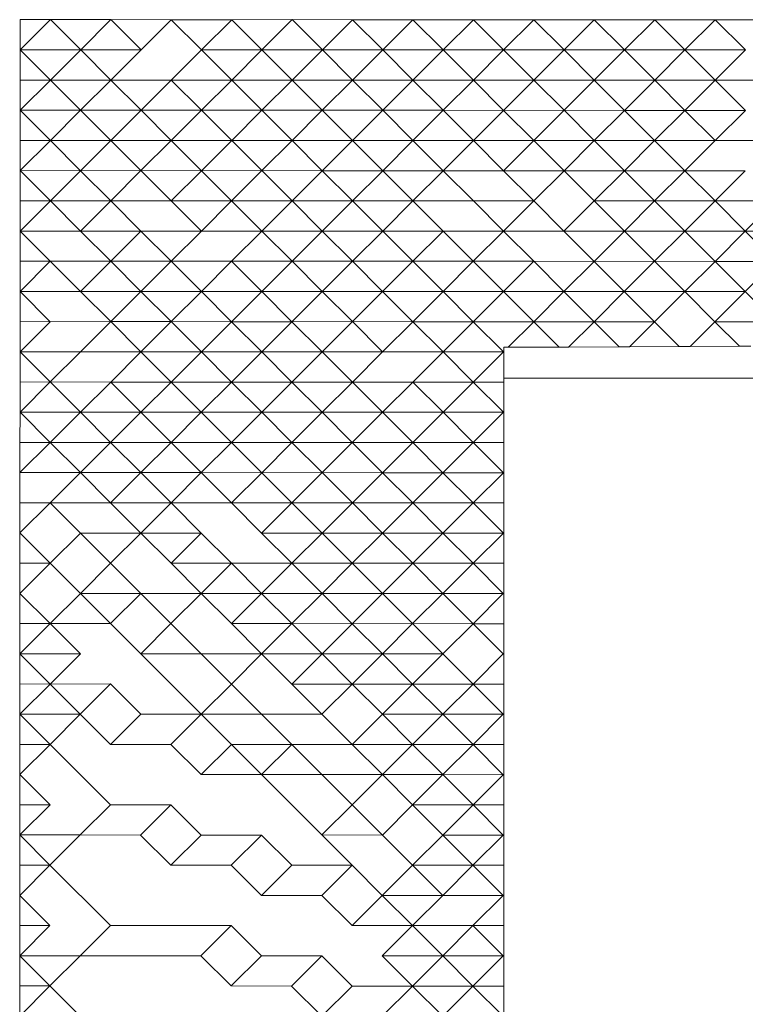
# Model space of a CAD drawing. Header units: metres. Extents: x -16.8 to 37.4, y -31.4 to 22.8.
# Tile 3 of 7: x -5.5 to 3, y -4.5 to 7. Entities that reach past the tile are written whole.
import ezdxf

# ---------------------------------------------------------------- set-up
doc = ezdxf.new("R2010")
doc.units = ezdxf.units.M
doc.header["$LTSCALE"] = 0.1
doc.linetypes.add('AUSGEZOGEN', pattern=[0])
doc.layers.add('EU_Cadastre des conduites - Texte', color=7, linetype='AUSGEZOGEN')
doc.layers.add('Standard', color=7, linetype='AUSGEZOGEN', lineweight=13)

# ---------------------------------------------------------------- blocks, each defined once
blk = doc.blocks.new('Baugrube_$F5', base_point=(0, 0, -4.617))
at = {"layer": 'Standard', "color": 7, "linetype": 'AUSGEZOGEN', "lineweight": 13, "transparency": 33554687}
for p, q in [((15.772, 38.038), (16.023, 38.288)), ((15.772, 38.038), (16.023, 38.288)), ((16.023, 38.288), (16.273, 38.038)), ((16.023, 38.288), (19.277, 35.035)), ((15.522, 37.787), (15.772, 38.038)), ((15.522, 37.787), (15.772, 38.038)), ((16.273, 38.038), (15.772, 38.038)), ((15.772, 38.038), (15.772, 37.537)), ((15.772, 38.038), (16.273, 37.537)), ((16.273, 38.038), (16.273, 37.537)), ((16.273, 38.038), (16.774, 37.537)), ((15.271, 37.537), (15.522, 37.787)), ((15.271, 37.537), (15.522, 37.787)), ((15.522, 37.787), (15.772, 37.537)), ((15.021, 37.287), (15.271, 37.537)), ((15.021, 37.287), (15.271, 37.537)), ((15.772, 37.537), (15.271, 37.537)), ((15.271, 37.537), (15.271, 37.037)), ((15.271, 37.537), (15.772, 37.037)), ((16.273, 37.537), (15.772, 37.537)), ((15.772, 37.537), (15.772, 37.037)), ((15.772, 37.537), (16.273, 37.037)), ((16.774, 37.537), (16.273, 37.537)), ((16.273, 37.537), (16.273, 37.037)), ((16.273, 37.537), (16.774, 37.037)), ((16.774, 37.537), (16.774, 37.037)), ((16.774, 37.537), (17.274, 37.037)), ((14.771, 37.037), (15.021, 37.287)), ((14.771, 37.037), (15.021, 37.287)), ((15.021, 37.287), (15.271, 37.037)), ((14.52, 36.786), (14.771, 37.037)), ((14.52, 36.786), (14.771, 37.037)), ((15.271, 37.037), (14.771, 37.037)), ((14.771, 37.037), (14.771, 36.536)), ((14.771, 37.037), (15.271, 36.536)), ((15.772, 37.037), (15.271, 37.037)), ((15.271, 37.037), (15.271, 36.536)), ((15.271, 37.037), (15.772, 36.536)), ((16.273, 37.037), (15.772, 37.037)), ((15.772, 37.037), (15.772, 36.536)), ((15.772, 37.037), (16.273, 36.536)), ((16.774, 37.037), (16.273, 37.037)), ((16.273, 37.037), (16.273, 36.536)), ((16.273, 37.037), (16.774, 36.536)), ((17.274, 37.037), (16.774, 37.037)), ((17.274, 37.037), (17.274, 36.536)), ((17.274, 37.037), (17.775, 36.536)), ((14.27, 36.536), (14.52, 36.786)), ((14.27, 36.536), (14.52, 36.786)), ((14.52, 36.786), (14.771, 36.536)), ((14.02, 36.286), (14.27, 36.536)), ((14.02, 36.286), (14.27, 36.536)), ((14.771, 36.536), (14.27, 36.536)), ((14.27, 36.536), (14.27, 36.036)), ((14.27, 36.536), (14.771, 36.036)), ((15.271, 36.536), (14.771, 36.536)), ((14.771, 36.536), (14.771, 36.036)), ((14.771, 36.536), (15.271, 36.036)), ((15.772, 36.536), (15.271, 36.536)), ((15.271, 36.536), (15.271, 36.036)), ((15.271, 36.536), (15.772, 36.036)), ((16.273, 36.536), (15.772, 36.536)), ((15.772, 36.536), (15.772, 36.036)), ((15.772, 36.536), (16.273, 36.036)), ((16.774, 36.536), (16.273, 36.536)), ((16.273, 36.536), (16.273, 36.036)), ((16.273, 36.536), (16.774, 36.036)), ((17.274, 36.536), (16.774, 36.536)), ((16.774, 36.536), (16.774, 36.036)), ((16.774, 36.536), (17.274, 36.036)), ((17.775, 36.536), (17.274, 36.536)), ((17.274, 36.536), (17.274, 36.036)), ((17.274, 36.536), (17.775, 36.036)), ((17.775, 36.536), (17.775, 36.036)), ((17.775, 36.536), (18.276, 36.036)), ((13.769, 36.036), (14.02, 36.286)), ((13.769, 36.036), (14.02, 36.286)), ((14.02, 36.286), (14.27, 36.036)), ((13.519, 35.785), (13.769, 36.036)), ((13.519, 35.785), (13.769, 36.036)), ((14.27, 36.036), (13.769, 36.036)), ((13.769, 36.036), (13.769, 35.535)), ((13.769, 36.036), (14.27, 35.535)), ((14.771, 35.535), (14.27, 36.036)), ((14.27, 36.036), (14.27, 35.535)), ((14.771, 36.036), (14.771, 35.535)), ((15.271, 36.036), (14.771, 36.036)), ((14.771, 36.036), (15.271, 35.535)), ((15.772, 36.036), (15.271, 36.036)), ((15.271, 36.036), (15.271, 35.535)), ((15.271, 36.036), (15.772, 35.535)), ((16.273, 36.036), (15.772, 36.036)), ((15.772, 36.036), (15.772, 35.535)), ((15.772, 36.036), (16.273, 35.535)), ((16.774, 36.036), (16.273, 36.036)), ((16.273, 36.036), (16.273, 35.535)), ((16.273, 36.036), (16.774, 35.535)), ((17.274, 36.036), (16.774, 36.036)), ((16.774, 36.036), (16.774, 35.535)), ((16.774, 36.036), (17.274, 35.535)), ((17.775, 36.036), (17.274, 36.036)), ((17.274, 36.036), (17.274, 35.535)), ((17.274, 36.036), (17.775, 35.535)), ((18.276, 36.036), (17.775, 36.036)), ((17.775, 36.036), (17.775, 35.535)), ((17.775, 36.036), (18.276, 35.535)), ((18.276, 36.036), (18.276, 35.535)), ((18.276, 36.036), (18.776, 35.535)), ((13.269, 35.535), (13.519, 35.785)), ((13.269, 35.535), (13.519, 35.785)), ((13.519, 35.785), (13.769, 35.535)), ((13.018, 35.285), (13.269, 35.535)), ((13.018, 35.285), (13.269, 35.535)), ((13.769, 35.535), (13.269, 35.535)), ((13.269, 35.535), (13.269, 35.035)), ((13.269, 35.535), (13.769, 35.035)), ((14.27, 35.035), (13.769, 35.535)), ((14.27, 35.535), (14.27, 35.035)), ((14.771, 35.535), (14.27, 35.535)), ((14.27, 35.535), (14.771, 35.035)), ((15.271, 35.535), (14.771, 35.535)), ((14.771, 35.535), (14.771, 35.035)), ((14.771, 35.535), (15.271, 35.035)), ((15.772, 35.035), (15.271, 35.535)), ((15.271, 35.535), (15.271, 35.035)), ((15.772, 35.535), (15.772, 35.035)), ((16.273, 35.535), (15.772, 35.535)), ((15.772, 35.535), (16.273, 35.035)), ((16.774, 35.535), (16.273, 35.535)), ((16.273, 35.535), (16.273, 35.035)), ((16.273, 35.535), (16.774, 35.035)), ((17.274, 35.535), (16.774, 35.535)), ((16.774, 35.535), (16.774, 35.035)), ((16.774, 35.535), (17.274, 35.035)), ((17.775, 35.535), (17.274, 35.535)), ((17.274, 35.535), (17.274, 35.035)), ((17.274, 35.535), (17.775, 35.035)), ((18.276, 35.535), (17.775, 35.535)), ((17.775, 35.535), (17.775, 35.035)), ((17.775, 35.535), (18.276, 35.035)), ((18.776, 35.535), (18.276, 35.535)), ((18.276, 35.535), (18.276, 35.035)), ((18.276, 35.535), (18.776, 35.035)), ((18.776, 35.535), (18.776, 35.035)), ((18.776, 35.535), (19.277, 35.035)), ((12.768, 35.035), (13.018, 35.285)), ((12.768, 35.035), (13.018, 35.285)), ((13.018, 35.285), (13.269, 35.035)), ((12.518, 34.785), (12.768, 35.035)), ((12.518, 34.785), (12.768, 35.035)), ((13.269, 35.035), (12.768, 35.035)), ((12.768, 35.035), (12.768, 34.534)), ((12.768, 35.035), (13.269, 34.534)), ((13.769, 35.035), (13.269, 35.035)), ((13.269, 35.035), (13.269, 34.534)), ((13.269, 35.035), (13.769, 34.534)), ((14.27, 35.035), (13.769, 35.035)), ((13.769, 35.035), (14.27, 34.534)), ((14.771, 35.035), (14.27, 35.035)), ((14.27, 35.035), (14.27, 34.534)), ((14.27, 35.035), (14.771, 34.534)), ((15.271, 35.035), (14.771, 35.035)), ((14.771, 35.035), (14.771, 34.534)), ((14.771, 35.035), (15.271, 34.534)), ((15.772, 35.035), (15.271, 35.035)), ((15.271, 35.035), (15.271, 34.534)), ((15.271, 35.035), (15.772, 34.534)), ((16.273, 35.035), (15.772, 35.035)), ((15.772, 35.035), (16.273, 34.534)), ((16.774, 35.035), (16.273, 35.035)), ((16.273, 35.035), (16.273, 34.534)), ((16.273, 35.035), (16.774, 34.534)), ((17.274, 35.035), (16.774, 35.035)), ((16.774, 35.035), (16.774, 34.534)), ((16.774, 35.035), (17.274, 34.534)), ((17.775, 35.035), (17.274, 35.035)), ((17.274, 35.035), (17.274, 34.534)), ((17.274, 35.035), (17.775, 34.534)), ((18.276, 35.035), (17.775, 35.035)), ((17.775, 35.035), (17.775, 34.534)), ((17.775, 35.035), (18.276, 34.534)), ((18.776, 35.035), (18.276, 35.035)), ((18.276, 35.035), (18.276, 34.534)), ((18.276, 35.035), (18.776, 34.534)), ((19.277, 35.035), (18.776, 35.035)), ((18.776, 35.035), (18.776, 34.534)), ((18.776, 35.035), (19.277, 34.534)), ((19.277, 35.035), (19.277, 34.534)), ((19.277, 35.035), (19.778, 34.534)), ((19.277, 35.035), (19.778, 34.534)), ((12.267, 34.534), (12.518, 34.785)), ((12.267, 34.534), (12.518, 34.785)), ((12.518, 34.785), (12.768, 34.534)), ((12.017, 34.284), (12.267, 34.534)), ((12.017, 34.284), (12.267, 34.534)), ((12.768, 34.534), (12.267, 34.534)), ((12.267, 34.534), (12.768, 34.034)), ((13.269, 34.534), (12.768, 34.534)), ((12.768, 34.534), (12.768, 34.034)), ((12.768, 34.534), (13.269, 34.034)), ((13.769, 34.534), (13.269, 34.534)), ((13.269, 34.534), (13.269, 34.034)), ((13.269, 34.534), (13.769, 34.034)), ((14.27, 34.534), (13.769, 34.534)), ((13.769, 34.534), (13.769, 34.034)), ((13.769, 34.534), (14.27, 34.034)), ((14.771, 34.534), (14.27, 34.534)), ((14.27, 34.534), (14.27, 34.034)), ((14.27, 34.534), (14.771, 34.034)), ((15.271, 34.534), (14.771, 34.534)), ((14.771, 34.534), (14.771, 34.034)), ((14.771, 34.534), (15.271, 34.034)), ((15.772, 34.534), (15.271, 34.534)), ((15.271, 34.534), (15.271, 34.034)), ((15.271, 34.534), (15.772, 34.034)), ((16.273, 34.534), (15.772, 34.534)), ((15.772, 34.534), (15.772, 34.034)), ((15.772, 34.534), (16.273, 34.034)), ((16.774, 34.534), (16.273, 34.534)), ((16.273, 34.534), (16.273, 34.034)), ((16.273, 34.534), (16.774, 34.034)), ((17.274, 34.534), (16.774, 34.534)), ((16.774, 34.534), (16.774, 34.034)), ((16.774, 34.534), (17.274, 34.034)), ((17.775, 34.534), (17.274, 34.534)), ((17.274, 34.534), (17.274, 34.034)), ((17.274, 34.534), (17.775, 34.034)), ((18.276, 34.534), (17.775, 34.534)), ((17.775, 34.534), (17.775, 34.034)), ((17.775, 34.534), (18.276, 34.034)), ((18.776, 34.534), (18.276, 34.534)), ((18.276, 34.534), (18.276, 34.034)), ((18.276, 34.534), (18.776, 34.034)), ((19.277, 34.534), (18.776, 34.534)), ((18.776, 34.534), (18.776, 34.034)), ((18.776, 34.534), (19.277, 34.034)), ((19.778, 34.534), (19.277, 34.534)), ((19.277, 34.534), (19.277, 34.034)), ((19.277, 34.534), (19.778, 34.034)), ((19.778, 34.534), (19.778, 34.034)), ((19.778, 34.534), (20.278, 34.034)), ((19.778, 34.534), (20.278, 34.034)), ((11.767, 34.034), (12.017, 34.284)), ((11.767, 34.034), (12.017, 34.284)), ((12.017, 34.284), (12.267, 34.034)), ((11.516, 33.784), (11.767, 34.034)), ((11.516, 33.784), (11.767, 34.034)), ((12.267, 34.034), (11.767, 34.034)), ((11.767, 34.034), (11.767, 33.533)), ((12.768, 34.034), (12.267, 34.034)), ((12.267, 34.034), (12.267, 33.533)), ((12.267, 34.034), (12.768, 33.533)), ((13.269, 34.034), (12.768, 34.034)), ((12.768, 34.034), (12.768, 33.533)), ((12.768, 34.034), (13.269, 33.533)), ((13.769, 34.034), (13.269, 34.034)), ((13.269, 34.034), (13.269, 33.533)), ((13.269, 34.034), (13.769, 33.533)), ((14.27, 34.034), (13.769, 34.034)), ((13.769, 34.034), (13.769, 33.533)), ((13.769, 34.034), (14.27, 33.533)), ((14.771, 34.034), (14.27, 34.034)), ((14.27, 34.034), (14.27, 33.533)), ((14.27, 34.034), (14.771, 33.533)), ((15.271, 34.034), (14.771, 34.034)), ((14.771, 34.034), (14.771, 33.533)), ((14.771, 34.034), (15.271, 33.533)), ((15.772, 34.034), (15.271, 34.034)), ((15.271, 34.034), (15.271, 33.533)), ((15.271, 34.034), (15.772, 33.533)), ((16.273, 34.034), (15.772, 34.034)), ((15.772, 34.034), (15.772, 33.533)), ((15.772, 34.034), (16.273, 33.533)), ((16.774, 34.034), (16.273, 34.034)), ((16.273, 34.034), (16.273, 33.533)), ((16.273, 34.034), (16.774, 33.533)), ((17.274, 34.034), (16.774, 34.034)), ((16.774, 34.034), (16.774, 33.533)), ((16.774, 34.034), (17.274, 33.533)), ((17.775, 34.034), (17.274, 34.034)), ((17.274, 34.034), (17.274, 33.533)), ((17.274, 34.034), (17.775, 33.533)), ((18.276, 34.034), (17.775, 34.034)), ((17.775, 34.034), (17.775, 33.533)), ((17.775, 34.034), (18.276, 33.533)), ((18.776, 34.034), (18.276, 34.034)), ((18.276, 34.034), (18.276, 33.533)), ((18.276, 34.034), (18.776, 33.533)), ((19.277, 34.034), (18.776, 34.034)), ((18.776, 34.034), (18.776, 33.533)), ((18.776, 34.034), (19.277, 33.533)), ((19.778, 34.034), (19.277, 34.034)), ((19.277, 34.034), (19.277, 33.533)), ((19.277, 34.034), (19.778, 33.533)), ((20.278, 34.034), (19.778, 34.034)), ((19.778, 34.034), (19.778, 33.533)), ((19.778, 34.034), (20.278, 33.533)), ((20.278, 34.034), (20.278, 33.533)), ((20.278, 34.034), (20.779, 33.533)), ((20.278, 34.034), (20.779, 33.533)), ((11.015, 33.283), (11.516, 33.784)), ((11.266, 33.533), (11.516, 33.784)), ((11.516, 33.784), (11.767, 33.533)), ((11.015, 33.283), (11.266, 33.533)), ((11.767, 33.533), (11.266, 33.533)), ((11.266, 33.533), (11.266, 33.033)), ((12.267, 33.533), (11.767, 33.533)), ((11.767, 33.533), (11.767, 33.033)), ((12.768, 33.033), (12.267, 33.533)), ((12.267, 33.533), (12.267, 33.033)), ((12.768, 33.533), (12.768, 33.033)), ((13.269, 33.533), (12.768, 33.533)), ((12.768, 33.533), (13.269, 33.033)), ((13.769, 33.533), (13.269, 33.533)), ((13.269, 33.533), (13.269, 33.033)), ((13.269, 33.533), (13.769, 33.033)), ((14.27, 33.533), (13.769, 33.533)), ((13.769, 33.533), (13.769, 33.033)), ((13.769, 33.533), (14.27, 33.033)), ((14.771, 33.533), (14.27, 33.533)), ((14.27, 33.533), (14.27, 33.033)), ((14.27, 33.533), (14.771, 33.033)), ((15.271, 33.533), (14.771, 33.533)), ((14.771, 33.533), (14.771, 33.033)), ((14.771, 33.533), (15.271, 33.033)), ((15.772, 33.533), (15.271, 33.533)), ((15.271, 33.533), (15.271, 33.033)), ((15.271, 33.533), (15.772, 33.033)), ((16.273, 33.533), (15.772, 33.533)), ((15.772, 33.533), (15.772, 33.033)), ((15.772, 33.533), (16.273, 33.033)), ((16.774, 33.533), (16.273, 33.533)), ((16.273, 33.533), (16.273, 33.033)), ((16.273, 33.533), (16.774, 33.033)), ((17.274, 33.533), (16.774, 33.533)), ((16.774, 33.533), (16.774, 33.033)), ((16.774, 33.533), (17.274, 33.033)), ((17.775, 33.533), (17.274, 33.533)), ((17.274, 33.533), (17.274, 33.033)), ((17.274, 33.533), (17.775, 33.033)), ((18.276, 33.533), (17.775, 33.533)), ((17.775, 33.533), (17.775, 33.033)), ((17.775, 33.533), (18.276, 33.033)), ((18.776, 33.533), (18.276, 33.533)), ((18.276, 33.533), (18.276, 33.033)), ((18.276, 33.533), (18.776, 33.033)), ((19.277, 33.533), (18.776, 33.533)), ((18.776, 33.533), (18.776, 33.033)), ((18.776, 33.533), (19.277, 33.033)), ((19.778, 33.533), (19.277, 33.533)), ((19.277, 33.533), (19.277, 33.033)), ((19.277, 33.533), (19.778, 33.033)), ((20.278, 33.533), (19.778, 33.533)), ((19.778, 33.533), (19.778, 33.033)), ((19.778, 33.533), (20.278, 33.033)), ((20.779, 33.533), (20.278, 33.533)), ((20.278, 33.533), (20.278, 33.033)), ((20.278, 33.533), (20.779, 33.033)), ((20.779, 33.533), (20.779, 33.033)), ((20.779, 33.533), (21.28, 33.033)), ((20.779, 33.533), (23.283, 31.031)), ((10.765, 33.033), (11.015, 33.283)), ((10.765, 33.033), (11.015, 33.283)), ((11.015, 33.283), (11.266, 33.033)), ((10.515, 32.783), (10.765, 33.033)), ((10.515, 32.783), (10.765, 33.033)), ((11.266, 33.033), (10.765, 33.033)), ((10.765, 33.033), (10.765, 32.532)), ((10.765, 33.033), (11.266, 32.532)), ((11.767, 33.033), (11.266, 33.033)), ((11.266, 33.033), (11.266, 32.532)), ((11.266, 33.033), (11.767, 32.532)), ((12.267, 33.033), (11.767, 33.033)), ((11.767, 33.033), (11.767, 32.532)), ((11.767, 33.033), (12.267, 32.532)), ((12.768, 33.033), (12.267, 33.033)), ((12.267, 33.033), (12.267, 32.532)), ((13.269, 33.033), (12.768, 33.033)), ((12.768, 33.033), (12.768, 32.532)), ((12.768, 33.033), (13.269, 32.532)), ((13.769, 33.033), (13.269, 33.033)), ((13.269, 33.033), (13.269, 32.532)), ((13.269, 33.033), (13.769, 32.532)), ((14.27, 33.033), (13.769, 33.033)), ((13.769, 33.033), (13.769, 32.532)), ((13.769, 33.033), (14.27, 32.532)), ((14.771, 33.033), (14.27, 33.033)), ((14.27, 33.033), (14.27, 32.532)), ((14.27, 33.033), (14.771, 32.532)), ((15.271, 33.033), (14.771, 33.033)), ((14.771, 33.033), (14.771, 32.532)), ((14.771, 33.033), (15.271, 32.532)), ((15.772, 33.033), (15.271, 33.033)), ((15.271, 33.033), (15.271, 32.532)), ((15.271, 33.033), (15.772, 32.532)), ((16.273, 33.033), (15.772, 33.033)), ((15.772, 33.033), (15.772, 32.532)), ((15.772, 33.033), (16.273, 32.532)), ((16.774, 33.033), (16.273, 33.033)), ((16.273, 33.033), (16.273, 32.532)), ((16.273, 33.033), (16.774, 32.532)), ((17.274, 33.033), (16.774, 33.033)), ((16.774, 33.033), (16.774, 32.532)), ((16.774, 33.033), (17.274, 32.532)), ((17.775, 33.033), (17.274, 33.033)), ((17.274, 33.033), (17.274, 32.532)), ((17.274, 33.033), (17.775, 32.532)), ((18.276, 32.532), (17.775, 33.033)), ((17.775, 33.033), (17.775, 32.532)), ((18.276, 33.033), (18.276, 32.532)), ((18.776, 32.532), (18.276, 33.033)), ((18.776, 33.033), (18.776, 32.532)), ((19.277, 33.033), (18.776, 33.033)), ((18.776, 33.033), (19.277, 32.532)), ((19.778, 33.033), (19.277, 33.033)), ((19.277, 33.033), (19.277, 32.532)), ((19.277, 33.033), (19.778, 32.532)), ((20.278, 33.033), (19.778, 33.033)), ((19.778, 33.033), (19.778, 32.532)), ((19.778, 33.033), (20.278, 32.532)), ((20.779, 33.033), (20.278, 33.033)), ((20.278, 33.033), (20.278, 32.532)), ((20.278, 33.033), (20.779, 32.532)), ((21.28, 33.033), (20.779, 33.033)), ((20.779, 33.033), (20.779, 32.532)), ((20.779, 33.033), (21.28, 32.532)), ((21.28, 33.033), (21.28, 32.532)), ((21.28, 33.033), (21.781, 32.532)), ((10.264, 32.532), (10.515, 32.783)), ((10.264, 32.532), (10.515, 32.783)), ((10.515, 32.783), (10.765, 32.532)), ((10.014, 32.282), (10.264, 32.532)), ((10.014, 32.282), (10.264, 32.532)), ((10.765, 32.532), (10.264, 32.532)), ((10.264, 32.532), (10.264, 32.032)), ((10.264, 32.532), (10.765, 32.032)), ((11.266, 32.532), (10.765, 32.532)), ((11.266, 32.032), (10.765, 32.532)), ((10.765, 32.532), (10.765, 32.032)), ((11.767, 32.532), (11.767, 32.032)), ((12.267, 32.532), (11.767, 32.532)), ((12.768, 32.032), (12.267, 32.532)), ((12.267, 32.532), (12.267, 32.032)), ((12.768, 32.532), (12.768, 32.032)), ((13.269, 32.532), (12.768, 32.532)), ((12.768, 32.532), (13.269, 32.032)), ((13.269, 32.032), (13.269, 32.532)), ((13.769, 32.532), (13.769, 32.032)), ((14.27, 32.532), (13.769, 32.532)), ((13.769, 32.532), (14.27, 32.032)), ((14.771, 32.532), (14.27, 32.532)), ((14.27, 32.532), (14.27, 32.032)), ((14.27, 32.532), (14.771, 32.032)), ((15.271, 32.532), (14.771, 32.532)), ((14.771, 32.532), (14.771, 32.032)), ((14.771, 32.532), (15.271, 32.032)), ((15.772, 32.532), (15.271, 32.532)), ((15.271, 32.532), (15.271, 32.032)), ((15.271, 32.532), (15.772, 32.032)), ((16.273, 32.532), (15.772, 32.532)), ((15.772, 32.532), (15.772, 32.032)), ((15.772, 32.532), (16.273, 32.032)), ((16.774, 32.532), (16.273, 32.532)), ((16.273, 32.532), (16.774, 32.032)), ((17.274, 32.532), (16.774, 32.532)), ((16.774, 32.532), (16.774, 32.032)), ((16.774, 32.532), (17.274, 32.032)), ((17.775, 32.532), (17.274, 32.532)), ((17.274, 32.532), (17.274, 32.032)), ((17.274, 32.532), (17.775, 32.032)), ((18.276, 32.532), (17.775, 32.532)), ((17.775, 32.532), (17.775, 32.032)), ((17.775, 32.532), (18.276, 32.032)), ((18.776, 32.532), (18.276, 32.532)), ((18.276, 32.532), (18.276, 32.032)), ((18.276, 32.532), (18.776, 32.032)), ((19.277, 32.532), (18.776, 32.532)), ((18.776, 32.532), (18.776, 32.032)), ((19.778, 32.532), (19.277, 32.532)), ((19.277, 32.532), (19.277, 32.032)), ((19.277, 32.532), (19.778, 32.032)), ((20.278, 32.532), (19.778, 32.532)), ((19.778, 32.532), (19.778, 32.032)), ((19.778, 32.532), (20.278, 32.032)), ((20.779, 32.532), (20.278, 32.532)), ((20.278, 32.532), (20.278, 32.032)), ((20.278, 32.532), (20.779, 32.032)), ((21.28, 32.532), (20.779, 32.532)), ((20.779, 32.532), (20.779, 32.032)), ((20.779, 32.532), (21.28, 32.032)), ((21.781, 32.532), (21.28, 32.532)), ((21.28, 32.532), (21.28, 32.032)), ((21.28, 32.532), (21.781, 32.032)), ((21.781, 32.532), (21.781, 32.032)), ((21.781, 32.532), (22.281, 32.032)), ((9.764, 32.032), (10.014, 32.282)), ((9.764, 32.032), (10.014, 32.282)), ((10.014, 32.282), (10.264, 32.032)), ((9.513, 31.782), (9.764, 32.032)), ((9.513, 31.782), (9.764, 32.032)), ((10.264, 32.032), (9.764, 32.032)), ((9.764, 32.032), (9.764, 31.531)), ((10.765, 32.032), (10.264, 32.032)), ((10.264, 32.032), (10.264, 31.031)), ((11.266, 32.032), (10.765, 32.032)), ((10.765, 32.032), (10.765, 31.531)), ((11.266, 31.531), (11.266, 32.032)), ((11.767, 32.032), (11.767, 31.031)), ((12.267, 32.032), (11.767, 32.032)), ((11.767, 32.032), (12.267, 31.531)), ((12.768, 32.032), (12.267, 32.032)), ((12.267, 32.032), (12.267, 31.531)), ((13.269, 32.032), (12.768, 32.032)), ((12.768, 32.032), (12.768, 31.531)), ((12.768, 32.032), (13.269, 31.531)), ((13.769, 31.531), (13.269, 32.032)), ((13.269, 32.032), (13.269, 31.531)), ((13.769, 32.032), (13.769, 31.531)), ((14.27, 32.032), (13.769, 32.032)), ((13.769, 32.032), (14.27, 31.531)), ((14.771, 32.032), (14.27, 32.032)), ((14.27, 32.032), (14.27, 31.531)), ((14.27, 32.032), (14.771, 31.531)), ((15.271, 32.032), (14.771, 32.032)), ((14.771, 32.032), (14.771, 31.531)), ((14.771, 32.032), (15.271, 31.531)), ((15.772, 32.032), (15.271, 32.032)), ((15.271, 32.032), (15.271, 31.531)), ((15.271, 32.032), (15.772, 31.531)), ((16.273, 32.032), (15.772, 32.032)), ((15.772, 32.032), (15.772, 31.531)), ((15.772, 32.032), (16.273, 31.531)), ((16.774, 32.032), (16.273, 32.032)), ((16.273, 32.032), (16.273, 31.531)), ((16.273, 32.032), (16.774, 31.531)), ((17.274, 32.032), (16.774, 32.032)), ((16.774, 32.032), (16.774, 31.531)), ((16.774, 32.032), (17.274, 31.531)), ((17.775, 32.032), (17.274, 32.032)), ((17.274, 32.032), (17.274, 31.531)), ((17.274, 32.032), (17.775, 31.531)), ((18.276, 32.032), (17.775, 32.032)), ((17.775, 32.032), (17.775, 31.531)), ((17.775, 32.032), (18.276, 31.531)), ((18.776, 31.531), (18.276, 32.032)), ((18.276, 32.032), (18.276, 31.531)), ((18.776, 32.032), (18.776, 31.531)), ((19.277, 32.032), (18.776, 32.032)), ((18.776, 32.032), (19.277, 31.531)), ((19.778, 32.032), (19.277, 32.032)), ((19.277, 32.032), (19.277, 31.531)), ((19.277, 32.032), (19.778, 31.531)), ((20.278, 32.032), (19.778, 32.032)), ((19.778, 32.032), (19.778, 31.531)), ((19.778, 32.032), (20.278, 31.531)), ((20.779, 32.032), (20.278, 32.032)), ((20.278, 32.032), (20.278, 31.531)), ((20.278, 32.032), (20.779, 31.531)), ((21.28, 32.032), (20.779, 32.032)), ((20.779, 32.032), (20.779, 31.531)), ((20.779, 32.032), (21.28, 31.531)), ((21.781, 32.032), (21.28, 32.032)), ((21.28, 32.032), (21.28, 31.531)), ((21.28, 32.032), (21.781, 31.531)), ((9.263, 31.531), (9.513, 31.782)), ((9.263, 31.531), (9.513, 31.782)), ((9.513, 31.782), (9.764, 31.531)), ((8.011, 30.28), (9.263, 31.531)), ((9.013, 31.281), (9.263, 31.531)), ((9.764, 31.531), (9.263, 31.531)), ((9.764, 31.031), (9.263, 31.531)), ((9.263, 31.531), (9.263, 31.031)), ((10.765, 31.531), (11.266, 31.031)), ((11.266, 31.531), (10.765, 31.531)), ((11.767, 31.031), (11.266, 31.531)), ((12.267, 31.531), (12.267, 31.031)), ((12.768, 31.031), (12.267, 31.531)), ((12.768, 31.531), (12.768, 31.031)), ((13.269, 31.531), (12.768, 31.531)), ((12.768, 31.531), (13.269, 31.031)), ((13.769, 31.531), (13.269, 31.531)), ((13.269, 31.531), (13.269, 31.031)), ((13.269, 31.531), (13.769, 31.031)), ((14.27, 31.531), (13.769, 31.531)), ((13.769, 31.531), (13.769, 31.031)), ((13.769, 31.531), (14.27, 31.031)), ((14.771, 31.531), (14.27, 31.531)), ((14.27, 31.531), (14.27, 31.031)), ((14.27, 31.531), (14.771, 31.031)), ((15.271, 31.531), (14.771, 31.531)), ((14.771, 31.531), (14.771, 31.031)), ((14.771, 31.531), (15.271, 31.031)), ((15.772, 31.531), (15.271, 31.531)), ((15.271, 31.531), (15.271, 31.031)), ((15.271, 31.531), (15.772, 31.031)), ((16.273, 31.531), (15.772, 31.531)), ((15.772, 31.531), (15.772, 31.031)), ((15.772, 31.531), (16.273, 31.031)), ((16.774, 31.531), (16.273, 31.531)), ((16.273, 31.531), (16.273, 31.031)), ((16.273, 31.531), (16.774, 31.031)), ((17.274, 31.531), (16.774, 31.531)), ((16.774, 31.531), (16.774, 31.031)), ((16.774, 31.531), (17.026, 31.279)), ((17.274, 31.527), (17.026, 31.279)), ((17.315, 31.568), (17.06, 31.312)), ((17.278, 31.531), (17.274, 31.531)), ((17.274, 31.531), (17.274, 31.527)), ((17.274, 31.531), (17.276, 31.529)), ((17.276, 31.529), (17.274, 31.527)), ((17.278, 31.531), (17.276, 31.529)), ((17.315, 31.568), (17.278, 31.531)), ((17.352, 31.531), (17.315, 31.568)), ((17.775, 31.531), (17.352, 31.531)), ((17.775, 31.109), (17.352, 31.531)), ((18.276, 31.531), (17.775, 31.531)), ((17.775, 31.531), (17.775, 31.109)), ((17.775, 31.531), (18.276, 31.031)), ((18.776, 31.531), (18.276, 31.531)), ((18.276, 31.531), (18.276, 31.031)), ((18.276, 31.531), (18.776, 31.031)), ((19.277, 31.531), (18.776, 31.531)), ((18.776, 31.531), (18.776, 31.031)), ((18.776, 31.531), (19.277, 31.031)), ((19.778, 31.531), (19.277, 31.531)), ((19.277, 31.531), (19.277, 31.031)), ((19.277, 31.531), (19.778, 31.031)), ((20.278, 31.531), (19.778, 31.531)), ((19.778, 31.531), (19.778, 31.031)), ((19.778, 31.531), (20.278, 31.031)), ((20.779, 31.531), (20.278, 31.531)), ((20.278, 31.531), (20.278, 31.031)), ((20.278, 31.531), (20.779, 31.031)), ((21.28, 31.531), (20.779, 31.531)), ((20.779, 31.531), (21.28, 31.031)), ((7.786, 22.032), (17.06, 31.312)), ((8.762, 31.031), (9.013, 31.281)), ((9.013, 31.281), (9.263, 31.031)), ((17.026, 31.279), (16.778, 31.031)), ((17.06, 31.312), (28.652, 19.728)), ((17.853, 31.031), (17.775, 31.109)), ((8.512, 30.781), (8.762, 31.031)), ((9.263, 31.031), (8.762, 31.031)), ((8.762, 31.031), (8.762, 30.53)), ((9.764, 31.031), (9.263, 31.031)), ((9.263, 31.031), (9.263, 30.03)), ((10.264, 31.031), (9.764, 31.031)), ((9.764, 31.031), (10.264, 30.53)), ((10.765, 30.53), (10.264, 31.031)), ((11.266, 31.031), (11.266, 30.53)), ((11.767, 31.031), (11.266, 31.031)), ((12.267, 31.031), (11.767, 31.031)), ((11.767, 31.031), (11.767, 30.53)), ((11.767, 31.031), (12.267, 30.53)), ((12.768, 31.031), (12.267, 31.031)), ((12.267, 31.031), (12.267, 30.53)), ((13.269, 31.031), (12.768, 31.031)), ((12.768, 31.031), (12.768, 30.53)), ((12.768, 31.031), (13.269, 30.53)), ((13.769, 31.031), (13.269, 31.031)), ((13.269, 31.031), (13.269, 30.53)), ((13.269, 31.031), (13.769, 30.53)), ((14.27, 31.031), (13.769, 31.031)), ((13.769, 31.031), (13.769, 30.53)), ((13.769, 31.031), (14.27, 30.53)), ((14.771, 31.031), (14.27, 31.031)), ((14.27, 31.031), (14.27, 30.53)), ((14.27, 31.031), (14.771, 30.53)), ((15.271, 31.031), (14.771, 31.031)), ((14.771, 31.031), (14.771, 30.53)), ((14.771, 31.031), (15.271, 30.53)), ((15.772, 31.031), (15.271, 31.031)), ((15.271, 31.031), (15.271, 30.53)), ((15.271, 31.031), (15.772, 30.53)), ((16.273, 31.031), (15.772, 31.031)), ((15.772, 31.031), (15.772, 30.53)), ((15.772, 31.031), (16.273, 30.53)), ((16.774, 31.031), (16.273, 31.031)), ((16.273, 31.031), (16.273, 30.53)), ((16.273, 31.031), (16.526, 30.778)), ((16.774, 31.026), (16.526, 30.778)), ((16.778, 31.031), (16.774, 31.031)), ((16.774, 31.031), (16.774, 31.026)), ((16.774, 31.031), (16.776, 31.028)), ((16.776, 31.028), (16.774, 31.026)), ((16.778, 31.031), (16.776, 31.028)), ((18.276, 31.031), (17.853, 31.031)), ((18.276, 30.614), (17.853, 31.031)), ((18.776, 31.031), (18.276, 31.031)), ((18.276, 31.031), (18.276, 30.614)), ((18.276, 31.031), (18.776, 30.53)), ((19.277, 31.031), (18.776, 31.031)), ((18.776, 31.031), (18.776, 30.53)), ((18.776, 31.031), (19.277, 30.53)), ((19.778, 31.031), (19.277, 31.031)), ((19.277, 31.031), (19.277, 30.53)), ((19.277, 31.031), (19.778, 30.53)), ((20.278, 31.031), (19.778, 31.031)), ((19.778, 31.031), (19.778, 30.53)), ((19.778, 31.031), (20.278, 30.53)), ((20.779, 31.031), (20.278, 31.031)), ((20.278, 31.031), (20.278, 30.53)), ((20.278, 31.031), (20.779, 30.53)), ((8.262, 30.53), (8.512, 30.781)), ((8.512, 30.781), (8.762, 30.53)), ((16.526, 30.778), (16.278, 30.53)), ((18.361, 30.53), (18.276, 30.614)), ((8.011, 30.28), (8.262, 30.53)), ((8.762, 30.53), (8.262, 30.53)), ((8.762, 30.03), (8.262, 30.53)), ((8.262, 30.53), (8.262, 30.03)), ((10.264, 30.53), (10.264, 30.03)), ((10.765, 30.53), (10.264, 30.53)), ((10.765, 30.03), (10.765, 30.53)), ((11.266, 30.53), (11.767, 30.03)), ((11.767, 30.53), (11.266, 30.53)), ((12.267, 30.03), (11.767, 30.53)), ((11.767, 30.53), (11.767, 30.03)), ((12.267, 30.53), (12.267, 30.03)), ((12.768, 30.03), (12.267, 30.53)), ((12.768, 30.53), (12.768, 30.03)), ((13.269, 30.53), (12.768, 30.53)), ((12.768, 30.53), (13.269, 30.03)), ((13.769, 30.53), (13.269, 30.53)), ((13.269, 30.53), (13.269, 30.03)), ((13.269, 30.53), (13.769, 30.03)), ((14.27, 30.53), (13.769, 30.53)), ((13.769, 30.53), (13.769, 30.03)), ((13.769, 30.53), (14.27, 30.03)), ((14.771, 30.53), (14.27, 30.53)), ((14.27, 30.53), (14.27, 30.03)), ((14.27, 30.53), (14.771, 30.03)), ((15.271, 30.53), (14.771, 30.53)), ((14.771, 30.53), (14.771, 30.03)), ((14.771, 30.53), (15.271, 30.03)), ((15.772, 30.53), (15.271, 30.53)), ((15.271, 30.53), (15.271, 30.03)), ((15.271, 30.53), (15.772, 30.03)), ((16.273, 30.53), (15.772, 30.53)), ((15.772, 30.53), (15.772, 30.03)), ((15.772, 30.53), (16.025, 30.277)), ((16.273, 30.525), (16.025, 30.277)), ((16.278, 30.53), (16.273, 30.53)), ((16.273, 30.53), (16.273, 30.525)), ((16.273, 30.53), (16.275, 30.528)), ((16.275, 30.528), (16.273, 30.525)), ((16.278, 30.53), (16.275, 30.528)), ((18.776, 30.53), (18.361, 30.53)), ((18.776, 30.121), (18.361, 30.53)), ((19.277, 30.53), (18.776, 30.53)), ((18.776, 30.53), (18.776, 30.121)), ((19.778, 30.53), (19.277, 30.53)), ((19.277, 30.53), (19.277, 30.03)), ((19.277, 30.53), (19.778, 30.03)), ((20.278, 30.53), (19.778, 30.53)), ((19.778, 30.53), (19.778, 30.03)), ((19.778, 30.53), (20.278, 30.03)), ((20.779, 30.53), (20.278, 30.53)), ((20.278, 30.53), (20.278, 30.03)), ((20.278, 30.53), (20.779, 30.03)), ((7.761, 30.03), (8.011, 30.28)), ((7.761, 30.03), (8.011, 30.28)), ((8.011, 30.28), (8.262, 30.03)), ((16.025, 30.277), (15.778, 30.03)), ((8.262, 30.03), (7.761, 30.03)), ((8.762, 30.03), (8.262, 30.03)), ((8.262, 30.03), (8.262, 29.529)), ((9.263, 30.03), (8.762, 30.03)), ((8.762, 30.03), (9.764, 29.029)), ((10.264, 29.029), (9.263, 30.03)), ((10.264, 30.03), (10.765, 29.529)), ((10.765, 30.03), (10.264, 30.03)), ((11.266, 29.529), (10.765, 30.03)), ((11.767, 30.03), (11.767, 29.029)), ((12.267, 30.03), (11.767, 30.03)), ((11.767, 30.03), (12.267, 29.529)), ((12.768, 29.529), (12.267, 30.03)), ((12.267, 30.03), (12.267, 29.529)), ((12.768, 30.03), (12.768, 29.529)), ((13.269, 30.03), (12.768, 30.03)), ((13.769, 30.03), (13.269, 30.03)), ((13.269, 30.03), (13.269, 29.529)), ((13.269, 30.03), (13.769, 29.529)), ((14.27, 30.03), (13.769, 30.03)), ((13.769, 30.03), (13.769, 29.529)), ((13.769, 30.03), (14.27, 29.529)), ((14.771, 30.03), (14.27, 30.03)), ((14.27, 30.03), (14.27, 29.529)), ((14.27, 30.03), (14.771, 29.529)), ((15.271, 30.03), (14.771, 30.03)), ((14.771, 30.03), (14.771, 29.529)), ((14.771, 30.03), (15.271, 29.529)), ((15.772, 30.03), (15.271, 30.03)), ((15.271, 30.03), (15.271, 29.529)), ((15.271, 30.03), (15.525, 29.776)), ((15.772, 30.024), (15.525, 29.776)), ((15.778, 30.03), (15.772, 30.03)), ((15.772, 30.03), (15.772, 30.024)), ((15.772, 30.03), (15.775, 30.027)), ((15.775, 30.027), (15.772, 30.024)), ((15.778, 30.03), (15.775, 30.027)), ((18.868, 30.03), (18.776, 30.121)), ((19.277, 30.03), (18.868, 30.03)), ((19.277, 29.624), (18.868, 30.03)), ((19.778, 30.03), (19.277, 30.03)), ((19.277, 30.03), (19.277, 29.624)), ((19.277, 30.03), (19.778, 29.529)), ((20.278, 30.03), (19.778, 30.03)), ((19.778, 30.03), (19.778, 29.529)), ((15.525, 29.776), (15.278, 29.529)), ((19.372, 29.529), (19.277, 29.624)), ((10.765, 29.529), (10.765, 29.029)), ((11.266, 29.529), (10.765, 29.529)), ((11.266, 29.029), (11.266, 29.529)), ((12.267, 29.529), (12.267, 29.029)), ((12.768, 29.029), (12.267, 29.529)), ((12.768, 29.529), (12.768, 29.029)), ((13.269, 29.529), (12.768, 29.529)), ((12.768, 29.529), (13.269, 29.029)), ((13.769, 29.529), (13.269, 29.529)), ((13.269, 29.529), (13.269, 29.029)), ((13.269, 29.529), (13.769, 29.029)), ((14.27, 29.529), (13.769, 29.529)), ((13.769, 29.529), (13.769, 29.029)), ((13.769, 29.529), (14.27, 29.029)), ((14.771, 29.529), (14.27, 29.529)), ((14.27, 29.529), (14.27, 29.029)), ((15.271, 29.529), (14.771, 29.529)), ((14.771, 29.529), (14.771, 29.029)), ((14.771, 29.529), (15.024, 29.276)), ((15.271, 29.523), (15.024, 29.276)), ((15.278, 29.529), (15.271, 29.529)), ((15.271, 29.529), (15.271, 29.523)), ((15.271, 29.529), (15.275, 29.526)), ((15.275, 29.526), (15.271, 29.523)), ((15.278, 29.529), (15.275, 29.526)), ((15.024, 29.276), (14.778, 29.029)), ((9.764, 29.029), (9.764, 28.528)), ((10.264, 29.029), (9.764, 29.029)), ((10.264, 28.528), (10.264, 29.029)), ((10.765, 29.029), (11.266, 28.528)), ((11.266, 29.029), (10.765, 29.029)), ((11.767, 28.528), (11.266, 29.029)), ((11.767, 29.029), (11.767, 28.528)), ((12.267, 29.029), (11.767, 29.029)), ((11.767, 29.029), (12.267, 28.528)), ((12.768, 29.029), (12.267, 29.029)), ((12.267, 29.029), (12.267, 28.528)), ((13.269, 29.029), (12.768, 29.029)), ((12.768, 29.029), (12.768, 28.528)), ((12.768, 29.029), (13.269, 28.528)), ((13.769, 29.029), (13.269, 29.029)), ((13.269, 29.029), (13.269, 28.528)), ((13.269, 29.029), (13.769, 28.528)), ((14.27, 29.029), (13.769, 29.029)), ((13.769, 29.029), (13.769, 28.528)), ((13.769, 29.029), (14.27, 28.528)), ((14.771, 29.029), (14.27, 29.029)), ((14.27, 29.029), (14.27, 28.528)), ((14.27, 29.029), (14.524, 28.775)), ((14.771, 29.022), (14.524, 28.775)), ((14.778, 29.029), (14.771, 29.029)), ((14.771, 29.029), (14.771, 29.022)), ((14.771, 29.029), (14.774, 29.025)), ((14.774, 29.025), (14.771, 29.022)), ((14.778, 29.029), (14.774, 29.025)), ((14.524, 28.775), (14.278, 28.528)), ((9.764, 28.528), (10.264, 28.028)), ((10.264, 28.528), (9.764, 28.528)), ((10.765, 28.028), (10.264, 28.528)), ((11.266, 28.528), (11.266, 28.028)), ((11.767, 28.528), (11.266, 28.528)), ((11.767, 28.028), (11.767, 28.528)), ((12.267, 28.528), (12.267, 28.028)), ((12.768, 28.528), (12.267, 28.528)), ((13.269, 28.528), (12.768, 28.528)), ((12.768, 28.528), (12.768, 28.028)), ((12.768, 28.528), (13.269, 28.028)), ((13.769, 28.528), (13.269, 28.528)), ((13.269, 28.528), (13.269, 28.028)), ((13.269, 28.528), (13.769, 28.028)), ((14.27, 28.528), (13.769, 28.528)), ((13.769, 28.528), (13.769, 28.028)), ((13.769, 28.528), (14.024, 28.274)), ((14.27, 28.521), (14.024, 28.274)), ((14.278, 28.528), (14.27, 28.528)), ((14.27, 28.528), (14.27, 28.521)), ((14.27, 28.528), (14.274, 28.525)), ((14.274, 28.525), (14.27, 28.521)), ((14.278, 28.528), (14.274, 28.525)), ((14.024, 28.274), (13.777, 28.028)), ((10.264, 28.028), (10.264, 27.527)), ((10.765, 28.028), (10.264, 28.028)), ((10.765, 27.527), (10.765, 28.028)), ((11.266, 28.028), (11.767, 27.527)), ((11.767, 28.028), (11.266, 28.028)), ((12.267, 28.028), (11.767, 28.028)), ((11.767, 28.028), (11.767, 27.527)), ((11.767, 28.028), (12.267, 27.527)), ((12.768, 28.028), (12.267, 28.028)), ((12.267, 28.028), (12.267, 27.527)), ((12.267, 28.028), (12.768, 27.527)), ((13.269, 28.028), (12.768, 28.028)), ((12.768, 28.028), (12.768, 27.527)), ((12.768, 28.028), (13.269, 27.527)), ((13.769, 28.028), (13.269, 28.028)), ((13.269, 28.028), (13.269, 27.527)), ((13.269, 28.028), (13.523, 27.773)), ((13.769, 28.02), (13.523, 27.773)), ((13.777, 28.028), (13.769, 28.028)), ((13.769, 28.028), (13.769, 28.02)), ((13.769, 28.028), (13.773, 28.024)), ((13.773, 28.024), (13.769, 28.02)), ((13.777, 28.028), (13.773, 28.024)), ((13.523, 27.773), (13.277, 27.527)), ((10.765, 27.527), (10.264, 27.527)), ((11.266, 27.027), (10.765, 27.527)), ((11.767, 27.527), (11.266, 27.527)), ((11.266, 27.527), (11.266, 27.027)), ((11.266, 27.527), (11.767, 27.027)), ((12.267, 27.527), (11.767, 27.527)), ((11.767, 27.527), (11.767, 27.027)), ((11.767, 27.527), (12.267, 27.027)), ((12.768, 27.527), (12.267, 27.527)), ((12.267, 27.527), (12.768, 27.027)), ((13.269, 27.527), (12.768, 27.527)), ((12.768, 27.527), (12.768, 27.027)), ((12.768, 27.527), (13.023, 27.273)), ((13.269, 27.519), (13.023, 27.273)), ((13.277, 27.527), (13.269, 27.527)), ((13.269, 27.527), (13.269, 27.519)), ((13.269, 27.527), (13.273, 27.523)), ((13.273, 27.523), (13.269, 27.519)), ((13.277, 27.527), (13.273, 27.523)), ((13.023, 27.273), (12.777, 27.027)), ((11.266, 27.027), (10.765, 27.027)), ((11.767, 27.027), (11.266, 27.027)), ((11.266, 27.027), (11.266, 26.526)), ((11.266, 27.027), (11.767, 26.526)), ((12.267, 27.027), (11.767, 27.027)), ((11.767, 27.027), (11.767, 26.526)), ((11.767, 27.027), (12.267, 26.526)), ((12.768, 27.027), (12.267, 27.027)), ((12.267, 27.027), (12.267, 26.526)), ((12.267, 27.027), (12.522, 26.772)), ((12.768, 27.018), (12.522, 26.772)), ((12.777, 27.027), (12.768, 27.027)), ((12.768, 27.027), (12.768, 27.018)), ((12.768, 27.027), (12.773, 27.022)), ((12.773, 27.022), (12.768, 27.018)), ((12.777, 27.027), (12.773, 27.022)), ((12.522, 26.772), (12.277, 26.526)), ((11.767, 26.526), (11.266, 26.526)), ((12.267, 26.526), (11.767, 26.526)), ((11.767, 26.526), (11.767, 26.026)), ((11.767, 26.526), (12.022, 26.271)), ((12.267, 26.517), (12.022, 26.271)), ((12.277, 26.526), (12.267, 26.526)), ((12.267, 26.526), (12.267, 26.517)), ((12.267, 26.526), (12.272, 26.521)), ((12.272, 26.521), (12.267, 26.517)), ((12.277, 26.526), (12.272, 26.521)), ((12.022, 26.271), (11.777, 26.026))]:
    blk.add_line(p, q, dxfattribs=at)

msp = doc.modelspace()

# ---------------------------------------------------------------- block references
at = {"layer": 'EU_Cadastre des conduites - Texte', "color": 30, "linetype": 'AUSGEZOGEN', "lineweight": 25, "transparency": 33554687, "rotation": 44.9797469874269}
msp.add_blockref('Baugrube_$F5', (10.278, -31.378, 431.4), dxfattribs=at)

doc.saveas('drawing.dxf')
